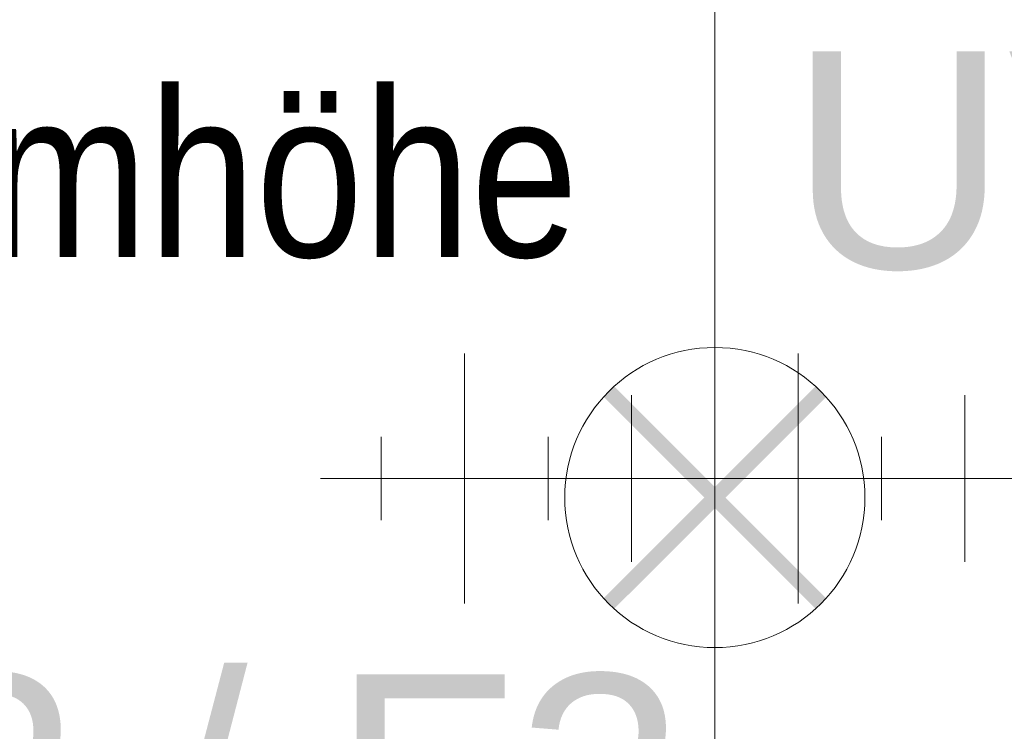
# Model space of a CAD drawing. Extents: x -321 to 526, y -52 to 542.
# Tile 15 of 56: x -151 to -139, y 150 to 159. Entities that reach past the tile are written whole.
import ezdxf
from ezdxf.lldxf.tags import DXFTag

# ---------------------------------------------------------------- set-up
doc = ezdxf.new("R2010")
doc.units = 0
doc.layers.get('0').update_dxf_attribs({"lineweight": 35})
doc.layers.add('D-501 Deckenspiegel Text_Maß', color=7, linetype='Continuous', lineweight=25)
doc.layers.add('E_445_Allgemeinbeleuchtung', color=7, linetype='Continuous', lineweight=18, true_color=0xf7d209)
doc.layers.add('E_449_Niederspannungsinstallationen_Stromkreise', color=1, linetype='Continuous', lineweight=25, true_color=0xff0000)
doc.layers.add('E_Hilfslinie', color=2, linetype='Continuous', lineweight=13, true_color=0xffff00, plot=False)
doc.styles.get("Standard").update_dxf_attribs({"font": 'arial.ttf'})
tags = doc.linetypes.add('PUNKT2_S9', pattern=[0.025, 0, -0.025]).pattern_tags.tags
tags[6:7] = [DXFTag(74, 4), DXFTag(75, 0), DXFTag(340, '0'), DXFTag(46, 1.0), DXFTag(50, 0.0), DXFTag(44, 0.0), DXFTag(45, 0.0)]
tags[4:5] = [DXFTag(74, 4), DXFTag(75, 0), DXFTag(340, '0'), DXFTag(46, 1.0), DXFTag(50, 0.0), DXFTag(44, 0.0), DXFTag(45, 0.0)]

# ---------------------------------------------------------------- blocks, each defined once
blk = doc.blocks.new('Referenz-A07MYS7IRK', base_point=(-281.008, -47.122))
at = {"layer": 'D-501 Deckenspiegel Text_Maß', "color": 0, "linetype": 'PUNKT2_S9', "lineweight": 13, "ltscale": 0.13}
blk.add_line((-142.551, 134.954), (-142.551, 162.195), dxfattribs=at)
at = {"layer": 'D-501 Deckenspiegel Text_Maß', "color": 0, "lineweight": 18, "insert": (-155.533, 157.754), "char_height": 2, "attachment_point": 1}
blk.add_mtext('{\\W0.83;\\fArial;Raumhöhe}', dxfattribs=at)
blk = doc.blocks.new('Leuchtendeckenauslaß-A07MYS9YRK', base_point=(-144.352, 151.067))
at = {"color": 0, "linetype": 'ByBlock', "lineweight": -2, "ltscale": 0.18}
blk.add_circle((-142.552, 152.867), 1.8, dxfattribs=at)
for points in [[(-141.217, 151.66), (-143.763, 154.205), (-141.344, 151.532), (-143.89, 154.078)], [(-141.343, 154.204), (-143.888, 151.658), (-141.215, 154.076), (-143.761, 151.531)]]:
    blk.add_solid(points, dxfattribs=at)
blk = doc.blocks.new('Blockreferenz-A07MYSDARK', base_point=(-147.28, 149.744))
at = {"color": 0, "linetype": 'ByBlock', "lineweight": -2, "ltscale": 0.13}
for p, q in [((-145.553, 151.597), (-145.553, 154.597)), ((-141.553, 151.597), (-141.553, 154.597)), ((-143.553, 152.097), (-143.553, 154.097)), ((-139.553, 152.097), (-139.553, 154.097)), ((-146.553, 152.597), (-146.553, 153.597)), ((-144.553, 152.597), (-144.553, 153.597)), ((-142.553, 152.597), (-142.553, 153.597)), ((-140.553, 152.597), (-140.553, 153.597)), ((-121.553, 153.097), (-147.28, 153.097))]:
    blk.add_line(p, q, dxfattribs=at)
blk = doc.blocks.new('Bauteilbeschriftung-A07MYSIERK', base_point=(-159.315, 148.147))
at = {"color": 0, "linetype": 'ByBlock', "lineweight": -2, "ltscale": 0.25, "insert": (-158.449, 150.747), "char_height": 2.6, "attachment_point": 1}
blk.add_mtext('{\\fArial;UV-2 / F3}', dxfattribs=at)
blk = doc.blocks.new('Bauteilbeschriftung-A07MYSIGRK', base_point=(-142.525, 155.618))
at = {"color": 0, "linetype": 'ByBlock', "lineweight": -2, "ltscale": 0.25, "insert": (-141.658, 158.218), "char_height": 2.6, "attachment_point": 1}
blk.add_mtext('{\\fArial;UV-2 / F3 B}', dxfattribs=at)

msp = doc.modelspace()

# ---------------------------------------------------------------- block references
at = {"color": 251, "lineweight": 25, "ltscale": 0.25, "true_color": 0x585858}
msp.add_blockref('Referenz-A07MYS7IRK', (-281.008, -47.122), dxfattribs=at)
at = {"layer": 'E_445_Allgemeinbeleuchtung', "ltscale": 0.18}
msp.add_blockref('Leuchtendeckenauslaß-A07MYS9YRK', (-144.352, 151.067), dxfattribs=at)
at = {"layer": 'E_449_Niederspannungsinstallationen_Stromkreise', "ltscale": 0.25}
for name, p in [('Bauteilbeschriftung-A07MYSIGRK', (-142.525, 155.618)), ('Bauteilbeschriftung-A07MYSIERK', (-159.315, 148.147))]:
    msp.add_blockref(name, p, dxfattribs=at)
at = {"layer": 'E_Hilfslinie', "ltscale": 0.13}
msp.add_blockref('Blockreferenz-A07MYSDARK', (-147.28, 149.744), dxfattribs=at)

doc.saveas('drawing.dxf')
